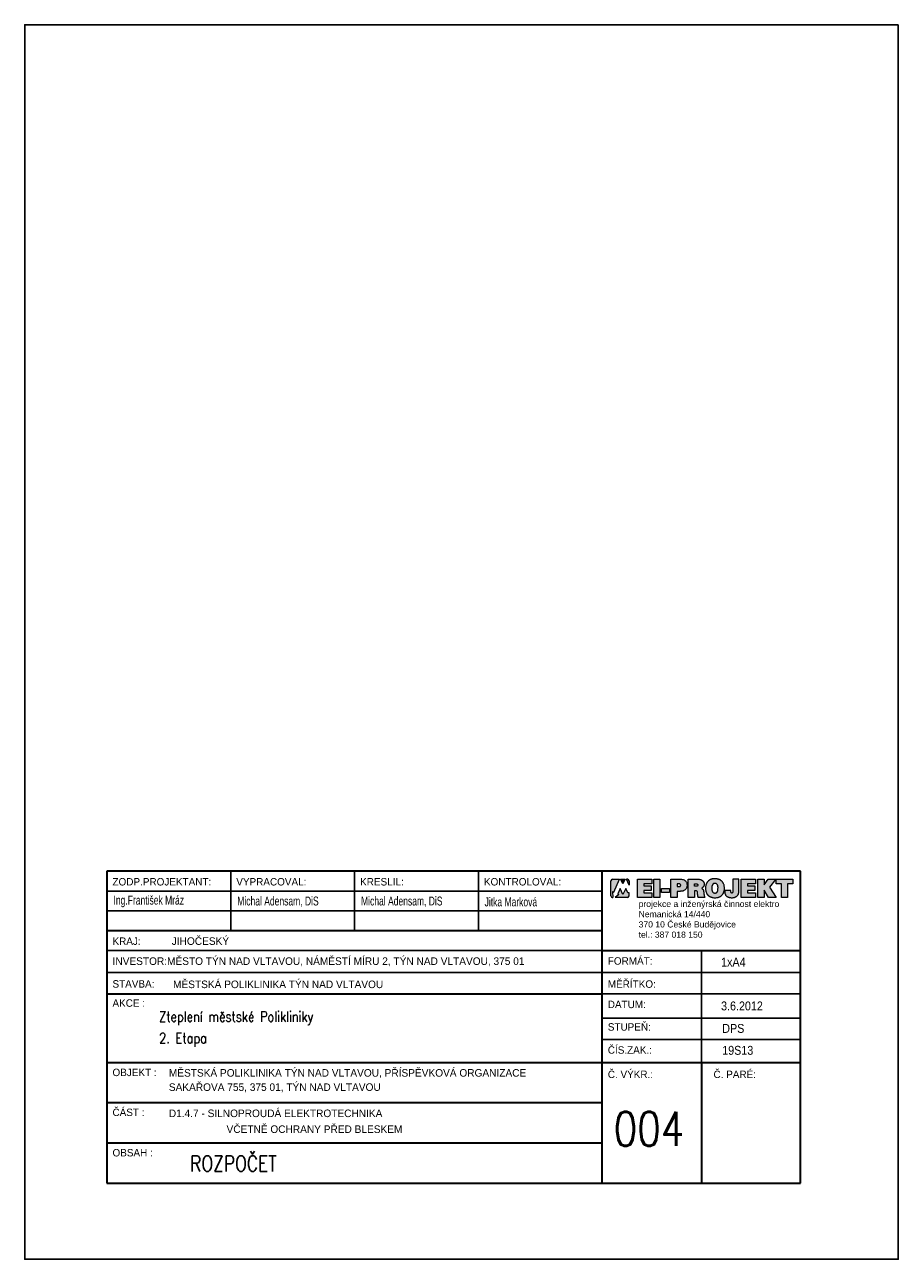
# Model space of a CAD drawing. Header units: millimetres. Extents: x 434746 to 672760, y -61647 to 206428.
# Tile 10 of 24: x 651760 to 672760, y 12652 to 42352. Entities that reach past the tile are written whole.
import ezdxf

# ---------------------------------------------------------------- set-up
doc = ezdxf.new("R2010")
doc.units = ezdxf.units.MM
doc.layers.add('.VýkrRozpiska', color=7, linetype='Continuous', lineweight=15)
doc.layers.add('1NP-Rozpiska', color=7, linetype='Continuous', lineweight=30)
doc.layers.add('1PP-Rozpiska', color=7, linetype='Continuous')
doc.layers.add('E_vedeni', color=240, linetype='Continuous')
doc.styles.add('ROMAN', font='roman.shx', dxfattribs={"width": 0.8})
doc.styles.add('ROMANS', font='romans.shx', dxfattribs={"width": 0.8, "height": 125})

# ---------------------------------------------------------------- blocks, each defined once
blk = doc.blocks.new('LOGO')
at = {"true_color": 0xc3261f}
h = blk.add_hatch(color=22, dxfattribs=at)
h.paths.add_polyline_path([(784398.7, 7230.66), (784398.15, 7230.66), (784399.56, 7227.46), (784399.56, 7229.74, 0.324073)])
h.paths.add_polyline_path([(784397.8, 7225.74), (784396.33, 7222.68), (784394.83, 7225.74), (784393.64, 7222.95), (784394.22, 7222.64), (784392.34, 7221.06), (784398.7, 7221.06, 0.29137), (784399.6, 7221.96), (784399.6, 7223.58), (784398.8, 7223.58)])
h.paths.add_polyline_path([(784394.44, 7230.66), (784390.93, 7230.66, 0.29137), (784390.03, 7229.76), (784390.03, 7221.96, 0.334501), (784391.06, 7221.06), (784390.94, 7224.14), (784391.5, 7223.91)])
blk.add_hatch(color=22, dxfattribs=at).paths.add_polyline_path([(784396.33, 7228.22), (784395.04, 7230.66), (784397.53, 7230.66)])
h = blk.add_hatch(color=0)
h.paths.add_polyline_path([(784476.21, 7230.69), (784484.79, 7230.69), (784484.79, 7228.28), (784482.06, 7228.28), (784482.06, 7221.09), (784478.86, 7221.09), (784478.86, 7228.28), (784476.21, 7228.28)])
h.paths.add_polyline_path([(784466.61, 7230.69), (784469.81, 7230.69), (784469.81, 7227.63), (784472.03, 7230.69), (784475.9, 7230.69), (784472.6, 7226.48), (784476.17, 7221.09), (784472.13, 7221.09), (784469.81, 7224.89), (784469.81, 7221.09), (784466.61, 7221.09)])
h.paths.add_polyline_path([(784457.95, 7221.09), (784457.95, 7230.69), (784465.44, 7230.69), (784465.44, 7228.28), (784461.16, 7228.28), (784461.16, 7227.15), (784465.01, 7227.15), (784465.01, 7224.68), (784461.17, 7224.68), (784461.17, 7223.6), (784465.44, 7223.6), (784465.44, 7221.09)])
h.paths.add_polyline_path([(784416.32, 7225.87), (784420.52, 7225.87), (784420.52, 7223.67), (784416.32, 7223.67)])
h.paths.add_polyline_path([(784412.42, 7230.69), (784415.59, 7230.69), (784415.59, 7221.09), (784412.42, 7221.09)])
h.paths.add_polyline_path([(784403.95, 7221.09), (784403.95, 7230.69), (784411.45, 7230.69), (784411.45, 7228.28), (784407.17, 7228.28), (784407.17, 7227.15), (784411.01, 7227.15), (784411.01, 7224.68), (784407.17, 7224.68), (784407.17, 7223.6), (784411.45, 7223.6), (784411.45, 7221.09)])
h = blk.add_hatch(color=0)
h.paths.add_polyline_path([(784421.32, 7230.69), (784421.32, 7221.09), (784424.54, 7221.09), (784424.54, 7224.28), (784425.83, 7224.28), (784426.11, 7224.3), (784426.69, 7224.33), (784427.02, 7224.35), (784427.36, 7224.46), (784427.67, 7224.54), (784428.11, 7224.75), (784428.67, 7225.01), (784429.1, 7225.43), (784429.26, 7225.7), (784429.51, 7226.14), (784429.64, 7226.71), (784429.7, 7227.1), (784429.7, 7227.39), (784429.7, 7227.81), (784429.66, 7228.11), (784429.6, 7228.42), (784429.53, 7228.78), (784429.29, 7229.29), (784429.12, 7229.5), (784428.91, 7229.73), (784428.63, 7229.97), (784428.43, 7230.12), (784428.15, 7230.29), (784427.77, 7230.44), (784427.3, 7230.55), (784426.87, 7230.63), (784426.51, 7230.67), (784425.98, 7230.69)])
h.paths.add_polyline_path([(784425.83, 7228.25), (784426.06, 7228.08), (784426.17, 7228.01), (784426.41, 7227.83), (784426.41, 7227.5), (784426.41, 7227.17), (784426.09, 7226.86), (784425.8, 7226.79), (784425.66, 7226.75), (784424.55, 7226.75), (784424.55, 7228.23), (784424.55, 7228.25)], flags=16)
h = blk.add_hatch(color=0)
h.paths.add_polyline_path([(784437.77, 7226.26), (784437.88, 7226.35), (784437.98, 7226.44), (784438.08, 7226.54), (784438.18, 7226.64), (784438.29, 7226.75), (784438.33, 7226.82), (784438.39, 7226.91), (784438.42, 7226.98), (784438.47, 7227.11), (784438.51, 7227.2), (784438.55, 7227.32), (784438.57, 7227.42), (784438.6, 7227.53), (784438.59, 7227.66), (784438.6, 7227.74), (784438.61, 7227.89), (784438.62, 7228.06), (784438.61, 7228.2), (784438.6, 7228.32), (784438.59, 7228.43), (784438.58, 7228.54), (784438.58, 7228.62), (784438.56, 7228.69), (784438.53, 7228.81), (784438.5, 7228.89), (784438.48, 7228.96), (784438.43, 7229.07), (784438.4, 7229.13), (784438.34, 7229.21), (784438.29, 7229.29), (784438.23, 7229.39), (784438.18, 7229.47), (784438.12, 7229.55), (784438.07, 7229.62), (784438.01, 7229.69), (784437.94, 7229.76), (784437.87, 7229.84), (784437.77, 7229.92), (784437.66, 7230.01), (784437.56, 7230.06), (784437.45, 7230.14), (784437.32, 7230.2), (784437.14, 7230.29), (784436.99, 7230.37), (784436.83, 7230.42), (784436.57, 7230.5), (784436.32, 7230.56), (784436.04, 7230.62), (784435.6, 7230.67), (784435.09, 7230.69), (784430.35, 7230.69), (784430.35, 7221.11), (784433.59, 7221.11), (784433.59, 7221.12), (784433.59, 7224.53), (784434.43, 7224.53), (784434.49, 7224.53), (784434.62, 7224.52), (784434.67, 7224.5), (784434.75, 7224.47), (784434.8, 7224.44), (784434.86, 7224.41), (784434.89, 7224.38), (784434.91, 7224.36), (784434.94, 7224.32), (784434.97, 7224.28), (784434.99, 7224.23), (784435.04, 7224.16), (784435.09, 7224.05), (784435.1, 7223.97), (784435.12, 7223.88), (784435.13, 7223.74), (784435.14, 7223.56), (784435.17, 7223.38), (784435.2, 7223.16), (784435.21, 7222.96), (784435.22, 7222.8), (784435.24, 7222.65), (784435.25, 7222.55), (784435.28, 7222.38), (784435.3, 7222.21), (784435.33, 7222.07), (784435.36, 7221.91), (784435.38, 7221.8), (784435.41, 7221.61), (784435.44, 7221.42), (784435.49, 7221.09), (784438.93, 7221.09), (784438.86, 7221.39), (784438.82, 7221.55), (784438.76, 7221.71), (784438.7, 7221.89), (784438.67, 7222.03), (784438.63, 7222.25), (784438.6, 7222.46), (784438.59, 7222.53), (784438.55, 7222.63), (784438.53, 7222.75), (784438.51, 7222.84), (784438.49, 7223.02), (784438.47, 7223.18), (784438.44, 7223.36), (784438.43, 7223.52), (784438.43, 7223.67), (784438.42, 7223.79), (784438.39, 7223.9), (784438.39, 7223.97), (784438.37, 7224.03), (784438.36, 7224.09), (784438.36, 7224.14), (784438.35, 7224.22), (784438.34, 7224.28), (784438.32, 7224.36), (784438.28, 7224.5), (784438.26, 7224.64), (784438.24, 7224.76), (784438.2, 7224.84), (784438.14, 7224.99), (784438.1, 7225.06), (784438.07, 7225.14), (784438.03, 7225.23), (784437.97, 7225.3), (784437.91, 7225.38), (784437.85, 7225.46), (784437.79, 7225.52), (784437.73, 7225.58), (784437.65, 7225.64), (784437.63, 7225.67), (784437.56, 7225.72), (784437.48, 7225.78), (784437.42, 7225.85), (784437.41, 7225.88), (784437.42, 7225.93), (784437.47, 7225.99), (784437.64, 7226.13)])
h.paths.add_polyline_path([(784435.35, 7227.42), (784435.32, 7227.36), (784435.28, 7227.29), (784435.21, 7227.21), (784435.17, 7227.16), (784435.08, 7227.08), (784434.96, 7227.04), (784434.86, 7227), (784434.77, 7226.98), (784434.65, 7226.98), (784433.61, 7226.98), (784433.61, 7228.22), (784434.48, 7228.22), (784434.72, 7228.2), (784434.87, 7228.17), (784435.01, 7228.13), (784435.1, 7228.09), (784435.16, 7228.03), (784435.24, 7227.96), (784435.3, 7227.87), (784435.35, 7227.75), (784435.35, 7227.67), (784435.35, 7227.6), (784435.35, 7227.51)], flags=16)
h = blk.add_hatch(color=0)
h.paths.add_polyline_path([(784442.02, 7230.5), (784442.64, 7230.78), (784443.51, 7230.86), (784444.16, 7230.95), (784444.83, 7230.86), (784445.6, 7230.76), (784446.13, 7230.58), (784446.28, 7230.54), (784446.81, 7230.36), (784447.25, 7230.05), (784447.7, 7229.76), (784448.29, 7229.08), (784448.76, 7228.25), (784448.82, 7228.06), (784449.04, 7227.57), (784449.07, 7227.05), (784449.16, 7226.51), (784449.16, 7224.94), (784449.08, 7224.64), (784449.08, 7224.63), (784449.04, 7224.48), (784448.98, 7224.27), (784448.94, 7224.14), (784448.9, 7223.97), (784448.83, 7223.76), (784448.61, 7223.15), (784448.19, 7222.61), (784447.73, 7222.07), (784446.78, 7221.46), (784445.87, 7221.13), (784444.8, 7220.97), (784443.59, 7220.98), (784442.84, 7221.13), (784442.57, 7221.18), (784442.35, 7221.27), (784442.11, 7221.36), (784441.51, 7221.58), (784440.84, 7222.09), (784440.63, 7222.3), (784440.37, 7222.57), (784439.88, 7223.24), (784439.67, 7223.83), (784439.49, 7224.2), (784439.41, 7224.76), (784439.36, 7225.12), (784439.36, 7225.76), (784439.35, 7226.36), (784439.41, 7227.13), (784439.41, 7227.15), (784439.49, 7227.56), (784439.91, 7228.63), (784440.49, 7229.49), (784441.3, 7230.16), (784441.83, 7230.42)])
h.paths.add_polyline_path([(784445.82, 7224.97), (784445.73, 7224.68), (784445.64, 7224.25), (784444.99, 7223.42), (784444.35, 7223.42), (784443.67, 7223.42), (784443.44, 7223.61), (784443.4, 7223.63), (784443.28, 7223.74), (784443.03, 7223.95), (784442.62, 7224.93), (784442.62, 7226.1), (784442.62, 7226.3), (784442.62, 7226.93), (784443.02, 7227.88), (784443.2, 7228.04), (784443.5, 7228.41), (784444.11, 7228.45), (784444.7, 7228.48), (784445.17, 7228.13), (784445.46, 7227.91), (784445.85, 7226.83)], flags=16)
blk.add_hatch(color=0).paths.add_polyline_path([(784453.53, 7224.23), (784453.53, 7224.06), (784453.5, 7223.91), (784453.47, 7223.82), (784453.45, 7223.74), (784453.42, 7223.66), (784453.38, 7223.6), (784453.35, 7223.56), (784453.31, 7223.5), (784453.25, 7223.46), (784453.19, 7223.41), (784453.12, 7223.41), (784453.01, 7223.4), (784452.92, 7223.4), (784452.87, 7223.41), (784452.82, 7223.45), (784452.77, 7223.5), (784452.7, 7223.55), (784452.66, 7223.61), (784452.63, 7223.67), (784452.61, 7223.73), (784452.59, 7223.82), (784452.58, 7223.91), (784452.58, 7224.68), (784449.41, 7224.68), (784449.39, 7224.37), (784449.4, 7224.14), (784449.4, 7223.91), (784449.41, 7223.72), (784449.44, 7223.45), (784449.47, 7223.22), (784449.52, 7223), (784449.59, 7222.85), (784449.65, 7222.71), (784449.7, 7222.58), (784449.76, 7222.47), (784449.82, 7222.33), (784449.91, 7222.21), (784450, 7222.08), (784450.11, 7221.96), (784450.22, 7221.84), (784450.33, 7221.75), (784450.45, 7221.66), (784450.58, 7221.58), (784450.77, 7221.47), (784450.92, 7221.38), (784451.16, 7221.29), (784451.4, 7221.2), (784451.62, 7221.12), (784451.82, 7221.08), (784452.05, 7221.05), (784452.3, 7221.02), (784452.39, 7221.01), (784452.62, 7220.98), (784453.34, 7220.97), (784453.65, 7221.01), (784453.9, 7221.05), (784454.13, 7221.09), (784454.4, 7221.14), (784454.62, 7221.23), (784454.78, 7221.3), (784454.97, 7221.38), (784455.13, 7221.46), (784455.26, 7221.54), (784455.41, 7221.62), (784455.51, 7221.67), (784455.66, 7221.8), (784455.75, 7221.88), (784455.83, 7221.96), (784455.92, 7222.06), (784455.98, 7222.12), (784456.05, 7222.19), (784456.12, 7222.28), (784456.21, 7222.4), (784456.26, 7222.47), (784456.35, 7222.59), (784456.39, 7222.71), (784456.45, 7222.84), (784456.49, 7222.94), (784456.52, 7223.03), (784456.55, 7223.1), (784456.57, 7223.22), (784456.59, 7223.28), (784456.63, 7223.44), (784456.66, 7223.6), (784456.67, 7223.72), (784456.68, 7223.86), (784456.68, 7230.72), (784453.53, 7230.72)])
at = {"color": 22, "true_color": 0xc3261f}
for p, q in [((784390.03, 7221.96), (784390.03, 7229.76)), ((784390.93, 7230.66), (784394.44, 7230.66)), ((784391.5, 7223.91), (784394.44, 7230.66)), ((784396.33, 7228.22), (784395.04, 7230.66)), ((784395.04, 7230.66), (784397.53, 7230.66)), ((784397.53, 7230.66), (784396.33, 7228.22)), ((784399.56, 7227.46), (784398.15, 7230.66)), ((784398.7, 7230.66), (784398.15, 7230.66)), ((784399.56, 7229.74), (784399.56, 7227.46)), ((784390.94, 7224.14), (784391.06, 7221.06)), ((784390.94, 7224.14), (784391.5, 7223.91)), ((784394.22, 7222.64), (784392.34, 7221.06)), ((784394.83, 7225.74), (784393.64, 7222.95)), ((784393.64, 7222.95), (784394.22, 7222.64)), ((784396.33, 7222.68), (784394.83, 7225.74)), ((784397.8, 7225.74), (784396.33, 7222.68)), ((784398.8, 7223.58), (784397.8, 7225.74)), ((784399.6, 7223.58), (784398.8, 7223.58)), ((784399.6, 7221.96), (784399.6, 7223.58)), ((784398.7, 7221.06), (784392.34, 7221.06))]:
    blk.add_line(p, q, dxfattribs=at)
at = {"color": 0}
for points in [[(784403.95, 7221.09), (784403.95, 7230.69), (784411.45, 7230.69), (784411.45, 7228.28), (784407.17, 7228.28), (784407.17, 7227.15), (784411.01, 7227.15), (784411.01, 7224.68), (784407.17, 7224.68), (784407.17, 7223.6), (784411.45, 7223.6), (784411.45, 7221.09), (784403.95, 7221.09)], [(784412.42, 7230.69), (784415.59, 7230.69), (784415.59, 7221.09), (784412.42, 7221.09), (784412.42, 7230.69)], [(784421.32, 7230.69), (784425.98, 7230.69), (784426.51, 7230.67), (784426.87, 7230.63), (784427.3, 7230.55), (784427.77, 7230.44), (784428.15, 7230.29), (784428.43, 7230.12), (784428.63, 7229.97), (784428.91, 7229.73), (784429.12, 7229.5), (784429.29, 7229.29), (784429.41, 7229.03), (784429.53, 7228.78), (784429.6, 7228.42), (784429.66, 7228.11), (784429.7, 7227.81), (784429.7, 7227.39), (784429.7, 7227.1), (784429.64, 7226.71), (784429.57, 7226.41), (784429.51, 7226.14), (784429.37, 7225.89), (784429.26, 7225.7), (784429.1, 7225.43), (784428.85, 7225.18), (784428.67, 7225.01), (784428.43, 7224.9), (784428.11, 7224.75), (784427.84, 7224.62), (784427.67, 7224.54), (784427.45, 7224.48), (784427.25, 7224.43), (784427.02, 7224.35), (784426.69, 7224.33), (784426.33, 7224.31), (784426.11, 7224.3), (784425.83, 7224.28), (784424.54, 7224.28), (784424.54, 7221.09), (784421.32, 7221.09), (784421.32, 7230.69)], [(784424.55, 7228.23), (784424.55, 7226.75), (784425.66, 7226.75), (784425.8, 7226.79), (784425.97, 7226.83), (784426.08, 7226.89), (784426.2, 7226.97), (784426.29, 7227.05), (784426.33, 7227.15), (784426.36, 7227.2), (784426.38, 7227.28), (784426.39, 7227.34), (784426.41, 7227.42), (784426.41, 7227.5), (784426.41, 7227.56), (784426.39, 7227.66), (784426.37, 7227.76), (784426.32, 7227.84), (784426.27, 7227.93), (784426.17, 7228.01), (784426.06, 7228.08), (784425.98, 7228.14), (784425.88, 7228.19), (784425.77, 7228.21), (784425.67, 7228.24), (784425.56, 7228.25), (784424.55, 7228.25), (784424.55, 7228.23)], [(784430.35, 7230.69), (784435.09, 7230.69), (784435.6, 7230.67), (784436.04, 7230.62), (784436.32, 7230.56), (784436.57, 7230.5), (784436.83, 7230.42), (784436.99, 7230.37), (784437.14, 7230.29), (784437.32, 7230.2), (784437.45, 7230.14), (784437.56, 7230.06), (784437.66, 7230.01), (784437.77, 7229.92), (784437.87, 7229.84), (784437.94, 7229.76), (784438.01, 7229.69), (784438.07, 7229.62), (784438.12, 7229.55), (784438.18, 7229.47), (784438.23, 7229.39), (784438.29, 7229.29), (784438.34, 7229.21), (784438.4, 7229.13), (784438.43, 7229.07), (784438.48, 7228.96), (784438.5, 7228.89), (784438.53, 7228.81), (784438.56, 7228.69), (784438.58, 7228.62), (784438.58, 7228.54), (784438.59, 7228.43), (784438.6, 7228.32), (784438.61, 7228.2), (784438.62, 7228.06), (784438.61, 7227.89), (784438.6, 7227.74), (784438.59, 7227.66), (784438.6, 7227.53), (784438.57, 7227.42), (784438.55, 7227.32), (784438.51, 7227.2), (784438.47, 7227.11), (784438.42, 7226.98), (784438.39, 7226.91), (784438.33, 7226.82), (784438.29, 7226.75), (784438.18, 7226.64), (784438.08, 7226.54), (784437.98, 7226.44), (784437.88, 7226.35), (784437.77, 7226.26), (784437.64, 7226.13), (784437.47, 7225.99), (784437.42, 7225.93), (784437.41, 7225.88), (784437.42, 7225.85), (784437.48, 7225.78), (784437.56, 7225.72), (784437.63, 7225.67), (784437.65, 7225.64), (784437.73, 7225.58), (784437.79, 7225.52), (784437.85, 7225.46), (784437.91, 7225.38), (784437.97, 7225.3), (784438.03, 7225.23), (784438.07, 7225.14), (784438.1, 7225.06), (784438.14, 7224.99), (784438.2, 7224.84), (784438.24, 7224.76), (784438.26, 7224.64), (784438.28, 7224.5), (784438.32, 7224.36), (784438.34, 7224.28), (784438.35, 7224.22), (784438.36, 7224.14), (784438.36, 7224.09), (784438.37, 7224.03), (784438.39, 7223.97), (784438.39, 7223.9), (784438.42, 7223.79), (784438.43, 7223.67), (784438.43, 7223.52), (784438.44, 7223.36), (784438.47, 7223.18), (784438.49, 7223.02), (784438.51, 7222.84), (784438.53, 7222.75), (784438.55, 7222.63), (784438.59, 7222.53), (784438.6, 7222.46), (784438.63, 7222.25), (784438.67, 7222.03), (784438.7, 7221.89), (784438.76, 7221.71), (784438.82, 7221.55), (784438.86, 7221.39), (784438.93, 7221.09), (784435.49, 7221.09), (784435.44, 7221.42), (784435.41, 7221.61), (784435.38, 7221.8), (784435.36, 7221.91), (784435.33, 7222.07), (784435.3, 7222.21), (784435.28, 7222.38), (784435.25, 7222.55), (784435.24, 7222.65), (784435.22, 7222.8), (784435.21, 7222.96), (784435.2, 7223.16), (784435.17, 7223.38), (784435.14, 7223.56), (784435.13, 7223.74), (784435.12, 7223.88), (784435.1, 7223.97), (784435.09, 7224.05), (784435.04, 7224.16), (784434.99, 7224.23), (784434.97, 7224.28), (784434.94, 7224.32), (784434.91, 7224.36), (784434.89, 7224.38), (784434.86, 7224.41), (784434.8, 7224.44), (784434.75, 7224.47), (784434.67, 7224.5), (784434.62, 7224.52), (784434.49, 7224.53), (784434.43, 7224.53), (784433.59, 7224.53), (784433.59, 7221.12), (784433.59, 7221.11), (784430.35, 7221.11), (784430.35, 7230.69)], [(784433.61, 7228.22), (784434.48, 7228.22), (784434.72, 7228.2), (784434.87, 7228.17), (784435.01, 7228.13), (784435.1, 7228.09), (784435.16, 7228.03), (784435.24, 7227.96), (784435.3, 7227.87), (784435.35, 7227.75), (784435.35, 7227.67), (784435.35, 7227.6), (784435.35, 7227.51), (784435.35, 7227.42), (784435.32, 7227.36), (784435.28, 7227.29), (784435.21, 7227.21), (784435.17, 7227.16), (784435.08, 7227.08), (784434.96, 7227.04), (784434.86, 7227), (784434.77, 7226.98), (784434.65, 7226.98), (784433.61, 7226.98), (784433.61, 7228.22)], [(784443.83, 7230.9), (784443.51, 7230.86), (784443.14, 7230.83), (784442.86, 7230.75), (784442.55, 7230.69), (784442.29, 7230.62), (784442.02, 7230.5), (784441.83, 7230.42), (784441.62, 7230.31), (784441.42, 7230.21), (784441.23, 7230.08), (784441.09, 7229.97), (784440.92, 7229.85), (784440.82, 7229.77), (784440.76, 7229.7), (784440.64, 7229.6), (784440.57, 7229.51), (784440.39, 7229.33), (784440.3, 7229.18), (784440.2, 7229.06), (784440.12, 7228.94), (784440.04, 7228.79), (784439.98, 7228.67), (784439.92, 7228.57), (784439.83, 7228.41), (784439.76, 7228.24), (784439.68, 7228.05), (784439.62, 7227.88), (784439.56, 7227.75), (784439.51, 7227.53), (784439.45, 7227.34), (784439.41, 7227.12), (784439.39, 7226.86), (784439.39, 7226.64), (784439.37, 7226.41), (784439.36, 7226.19), (784439.35, 7225.99), (784439.36, 7225.76), (784439.36, 7225.56), (784439.36, 7225.32), (784439.37, 7225.01), (784439.41, 7224.76), (784439.45, 7224.5), (784439.5, 7224.34), (784439.55, 7224.15), (784439.59, 7223.99), (784439.67, 7223.83), (784439.76, 7223.57), (784439.82, 7223.43), (784439.88, 7223.3), (784439.96, 7223.16), (784440.03, 7223.03), (784440.14, 7222.88), (784440.26, 7222.73), (784440.39, 7222.55), (784440.51, 7222.43), (784440.63, 7222.31), (784440.78, 7222.15), (784440.92, 7222.03), (784441.06, 7221.92), (784441.24, 7221.78), (784441.39, 7221.7), (784441.62, 7221.58), (784441.76, 7221.5), (784441.93, 7221.43), (784442.11, 7221.36), (784442.35, 7221.27), (784442.57, 7221.18), (784442.84, 7221.13), (784443.21, 7221.06), (784443.69, 7221), (784443.86, 7220.98), (784444.67, 7220.97), (784445.23, 7221.03), (784445.56, 7221.08), (784445.84, 7221.14), (784446.18, 7221.24), (784446.44, 7221.34), (784446.66, 7221.43), (784446.91, 7221.55), (784447.09, 7221.66), (784447.4, 7221.86), (784447.53, 7221.98), (784447.72, 7222.11), (784447.89, 7222.28), (784448.04, 7222.44), (784448.19, 7222.61), (784448.29, 7222.75), (784448.41, 7222.92), (784448.47, 7223.03), (784448.55, 7223.15), (784448.63, 7223.31), (784448.7, 7223.47), (784448.78, 7223.62), (784448.83, 7223.76), (784448.9, 7223.97), (784448.94, 7224.14), (784448.98, 7224.27), (784449.04, 7224.48), (784449.08, 7224.63), (784449.09, 7224.76), (784449.14, 7224.99), (784449.15, 7225.15), (784449.16, 7225.38), (784449.16, 7226.51), (784449.11, 7226.8), (784449.07, 7227.02), (784449.06, 7227.21), (784449, 7227.4), (784448.96, 7227.63), (784448.9, 7227.8), (784448.87, 7227.95), (784448.77, 7228.18), (784448.67, 7228.41), (784448.59, 7228.55), (784448.48, 7228.74), (784448.39, 7228.91), (784448.26, 7229.1), (784448.14, 7229.25), (784448.04, 7229.37), (784447.95, 7229.47), (784447.83, 7229.6), (784447.72, 7229.69), (784447.63, 7229.77), (784447.52, 7229.86), (784447.38, 7229.97), (784447.25, 7230.05), (784447.17, 7230.11), (784447.03, 7230.18), (784446.91, 7230.27), (784446.79, 7230.34), (784446.66, 7230.39), (784446.54, 7230.45), (784446.43, 7230.49), (784446.28, 7230.54), (784446.13, 7230.58), (784445.97, 7230.64), (784445.79, 7230.7), (784445.64, 7230.73), (784445.48, 7230.76), (784445.32, 7230.8), (784445.1, 7230.83), (784444.83, 7230.86), (784444.57, 7230.9), (784444.31, 7230.9), (784444.13, 7230.91), (784443.83, 7230.9)], [(784444.11, 7228.45), (784443.98, 7228.44), (784443.84, 7228.41), (784443.69, 7228.38), (784443.57, 7228.33), (784443.45, 7228.26), (784443.35, 7228.18), (784443.25, 7228.1), (784443.18, 7228.01), (784443.1, 7227.93), (784443.05, 7227.85), (784442.98, 7227.75), (784442.95, 7227.67), (784442.89, 7227.57), (784442.85, 7227.48), (784442.8, 7227.36), (784442.77, 7227.26), (784442.74, 7227.11), (784442.69, 7226.92), (784442.67, 7226.74), (784442.65, 7226.58), (784442.62, 7226.46), (784442.62, 7226.3), (784442.62, 7226.1), (784442.62, 7225.31), (784442.66, 7225.07), (784442.69, 7224.86), (784442.74, 7224.7), (784442.78, 7224.55), (784442.84, 7224.41), (784442.9, 7224.27), (784442.95, 7224.14), (784443.02, 7224.04), (784443.09, 7223.92), (784443.19, 7223.82), (784443.28, 7223.74), (784443.4, 7223.63), (784443.53, 7223.56), (784443.66, 7223.51), (784443.8, 7223.44), (784443.98, 7223.42), (784444.35, 7223.42), (784444.51, 7223.42), (784444.65, 7223.45), (784444.81, 7223.49), (784444.94, 7223.55), (784445.05, 7223.61), (784445.17, 7223.7), (784445.28, 7223.79), (784445.35, 7223.88), (784445.44, 7223.99), (784445.47, 7224.04), (784445.51, 7224.11), (784445.56, 7224.19), (784445.6, 7224.28), (784445.64, 7224.38), (784445.69, 7224.54), (784445.73, 7224.68), (784445.77, 7224.84), (784445.79, 7224.96), (784445.81, 7225.09), (784445.82, 7225.22), (784445.83, 7225.3), (784445.85, 7226.46), (784445.83, 7226.74), (784445.79, 7226.94), (784445.74, 7227.1), (784445.69, 7227.28), (784445.63, 7227.44), (784445.59, 7227.56), (784445.51, 7227.69), (784445.39, 7227.9), (784445.31, 7228), (784445.24, 7228.07), (784445.17, 7228.13), (784445.08, 7228.2), (784444.94, 7228.27), (784444.85, 7228.31), (784444.77, 7228.36), (784444.67, 7228.41), (784444.56, 7228.44), (784444.43, 7228.45), (784444.3, 7228.46), (784444.11, 7228.45)], [(784452.57, 7224.68), (784449.41, 7224.68), (784449.39, 7224.37), (784449.4, 7224.14), (784449.4, 7223.91), (784449.41, 7223.72), (784449.44, 7223.45), (784449.47, 7223.22), (784449.52, 7223), (784449.59, 7222.85), (784449.65, 7222.71), (784449.7, 7222.58), (784449.76, 7222.47), (784449.82, 7222.33), (784449.91, 7222.21), (784450, 7222.08), (784450.11, 7221.96), (784450.22, 7221.84), (784450.33, 7221.75), (784450.45, 7221.66), (784450.58, 7221.58), (784450.77, 7221.47), (784450.92, 7221.38), (784451.16, 7221.29), (784451.4, 7221.2), (784451.62, 7221.12), (784451.82, 7221.08), (784452.05, 7221.05), (784452.3, 7221.02), (784452.39, 7221.01), (784452.62, 7220.98), (784453.34, 7220.97), (784453.65, 7221.01), (784453.9, 7221.05), (784454.13, 7221.09), (784454.4, 7221.14), (784454.62, 7221.23), (784454.78, 7221.3), (784454.97, 7221.38), (784455.13, 7221.46), (784455.26, 7221.54), (784455.41, 7221.62), (784455.51, 7221.67), (784455.66, 7221.8), (784455.75, 7221.88), (784455.83, 7221.96), (784455.92, 7222.06), (784455.98, 7222.12), (784456.05, 7222.19), (784456.12, 7222.28), (784456.21, 7222.4), (784456.26, 7222.47), (784456.35, 7222.59), (784456.39, 7222.71), (784456.45, 7222.84), (784456.49, 7222.94), (784456.52, 7223.03), (784456.55, 7223.1), (784456.57, 7223.22), (784456.59, 7223.28), (784456.63, 7223.44), (784456.66, 7223.6), (784456.67, 7223.72), (784456.68, 7223.86), (784456.68, 7230.72), (784453.53, 7230.72), (784453.53, 7224.23), (784453.53, 7224.06), (784453.5, 7223.91), (784453.47, 7223.82), (784453.45, 7223.74), (784453.42, 7223.66), (784453.38, 7223.6), (784453.35, 7223.56), (784453.31, 7223.5), (784453.25, 7223.46), (784453.19, 7223.41), (784453.12, 7223.41), (784453.01, 7223.4), (784452.92, 7223.4), (784452.87, 7223.41), (784452.82, 7223.45), (784452.77, 7223.5), (784452.7, 7223.55), (784452.66, 7223.61), (784452.63, 7223.67), (784452.61, 7223.73), (784452.59, 7223.82), (784452.58, 7223.91), (784452.58, 7224.68), (784452.57, 7224.68)], [(784457.95, 7221.09), (784457.95, 7230.69), (784465.44, 7230.69), (784465.44, 7228.28), (784461.16, 7228.28), (784461.16, 7227.15), (784465.01, 7227.15), (784465.01, 7224.68), (784461.17, 7224.68), (784461.17, 7223.6), (784465.44, 7223.6), (784465.44, 7221.09), (784457.95, 7221.09)], [(784466.61, 7230.69), (784469.81, 7230.69), (784469.81, 7227.63), (784472.03, 7230.69), (784475.9, 7230.69), (784472.6, 7226.48), (784476.17, 7221.09), (784472.13, 7221.09), (784469.81, 7224.89), (784469.81, 7221.09), (784466.61, 7221.09), (784466.61, 7230.69)], [(784476.21, 7230.69), (784484.79, 7230.69), (784484.79, 7228.28), (784482.06, 7228.28), (784482.06, 7221.09), (784478.86, 7221.09), (784478.86, 7228.28), (784476.21, 7228.28), (784476.21, 7230.69)]]:
    blk.add_lwpolyline(points, dxfattribs=at)
blk.add_lwpolyline([(784416.32, 7225.87), (784420.52, 7225.87), (784420.52, 7223.67), (784416.32, 7223.67)], close=True, dxfattribs=at)
at = {"color": 22, "true_color": 0xc3261f}
for centre, radius, start, end in [((784391.19, 7229.5), 1.19, 102.52259, 167.50077), ((784398.5, 7229.6), 1.07, 7.49835, 79.32287), ((784391.14, 7222.19), 1.14, 191.75791, 265.73853), ((784398.44, 7222.21), 1.19, 282.52259, 347.50077)]:
    blk.add_arc(centre, radius, start, end, dxfattribs=at)
at = {"color": 0, "insert": (784404.49, 7219.34), "char_height": 4, "width": 105.7388, "attachment_point": 1}
blk.add_mtext('{\\fArial|b0|i0|c238|p34;\\H0.8x;projekce a inženýrská činnost elektro\\PNemanická 14/440\\P370 10 České Budějovice\\Ptel.: 387 018 150}', dxfattribs=at)
blk = doc.blocks.new('A$C7BFD1CB8')
at = {"color": 0, "lineweight": 40}
blk.add_blockref('LOGO', (-784390.03, -7197.24), dxfattribs=at)
blk = doc.blocks.new('A$C2B8C33D0')
at = {"layer": '.VýkrRozpiska', "xscale": 38.71999979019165, "yscale": 38.72001171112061, "zscale": 38.72000000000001}
blk.add_blockref('A$C7BFD1CB8', (0, 3), dxfattribs=at)
blk = doc.blocks.new('A$C1DF174FE')
at = {"layer": 'E_vedeni', "ltscale": 10, "xscale": 0.009999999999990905, "yscale": 0.01000000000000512, "zscale": 0.01}
blk.add_blockref('A$C2B8C33D0', (0, -0.03), dxfattribs=at)
blk = doc.blocks.new('A$C4B206E37')
at = {"layer": 'E_vedeni', "ltscale": 10}
blk.add_blockref('A$C1DF174FE', (0, 0), dxfattribs=at)

msp = doc.modelspace()

# ---------------------------------------------------------------- linework, layer by layer
msp.add_lwpolyline([(672760, 42352), (651760, 42352), (651760, 12652), (672760, 12652)], close=True)
at = {"layer": '1NP-Rozpiska', "linetype": 'Continuous', "lineweight": 30, "ltscale": 10}
for p, q in [((653738, 21986), (653738, 14483)), ((670408, 21986), (653738, 21986)), ((665645, 14483), (665645, 21986)), ((670408, 14483), (670408, 21986)), ((653738, 20558), (665645, 20558)), ((653738, 19037), (665645, 19037)), ((665645, 17385), (670408, 17385)), ((668026, 17385), (668026, 14483)), ((653738, 14483), (670408, 14483))]:
    msp.add_line(p, q, dxfattribs=at)
at = {"layer": '1NP-Rozpiska', "color": 7, "linetype": 'Continuous', "lineweight": -3, "ltscale": 10}
for p, q in [((656715, 21986), (656715, 20558)), ((659691, 21986), (659691, 20548)), ((662668, 21986), (662668, 20558)), ((653738, 21510), (665645, 21510)), ((653738, 21034), (665645, 21034)), ((653738, 20081), (665645, 20081)), ((668026, 20081), (668026, 17385)), ((653738, 19552), (665645, 19552)), ((665645, 19552), (670408, 19552)), ((665645, 19037), (670408, 19037)), ((665645, 18455), (670408, 18455)), ((665645, 17939), (670408, 17939))]:
    msp.add_line(p, q, dxfattribs=at)
at = {"layer": '1PP-Rozpiska', "linetype": 'Continuous', "lineweight": 30, "ltscale": 10}
for p, q in [((665645, 20081), (670408, 20081)), ((653738, 17385), (665645, 17385)), ((653738, 16424), (665645, 16424)), ((653738, 15452), (665645, 15452))]:
    msp.add_line(p, q, dxfattribs=at)

# ---------------------------------------------------------------- block references
at = {"layer": 'E_vedeni', "ltscale": 10, "xscale": 119.1801599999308, "yscale": 119.1801599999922, "zscale": 119.18016}
msp.add_blockref('A$C4B206E37', (665851, 20255), dxfattribs=at)

# ---------------------------------------------------------------- texts
at = {"layer": '1NP-Rozpiska', "color": 7, "linetype": 'Continuous', "lineweight": -3, "ltscale": 10, "style": 'ROMAN'}
for s, height, p in [('ZODP.PROJEKTANT:', 178.6, (653870, 21645)), ('ZODP.PROJEKTANT:', 178.6, (653870, 21645)), ('VYPRACOVAL:', 178.6, (656846, 21645)), ('KRESLIL:', 178.6, (659823, 21645)), ('KONTROLOVAL:', 178.6, (662800, 21645)), ('KRAJ:', 178.6, (653870, 20216)), ('JIHOČESKÝ', 181.8, (655295, 20216)), ('INVESTOR:MĚSTO TÝN NAD VLTAVOU, NÁMĚSTÍ MÍRU 2, TÝN NAD VLTAVOU, 375 01', 181.79, (653872, 19734)), ('FORMÁT:', 178.6, (665777, 19740)), ('STAVBA:', 178.6, (653870, 19188)), ('MĚSTSKÁ POLIKLINIKA TÝN NAD VLTAVOU', 181.79, (655326, 19176)), ('MĚŘÍTKO:', 178.6, (665777, 19184)), ('AKCE :', 178.6, (653870, 18727)), ('DATUM:', 178.6, (665777, 18695)), ('STUPEŇ:', 178.6, (665777, 18153)), ('ČÍS.ZAK.:', 178.6, (665777, 17598)), ('OBJEKT :', 178.6, (653870, 17059)), ('MĚSTSKÁ POLIKLINIKA TÝN NAD VLTAVOU, PŘÍSPĚVKOVÁ ORGANIZACE', 181.79, (655225, 17046)), ('Č. VÝKR.:', 178.6, (665777, 17012)), ('Č. PARÉ:', 178.6, (668318, 17012)), ('SAKAŘOVA 755, 375 01, TÝN NAD VLTAVOU', 181.79, (655225, 16703)), ('ČÁST :', 178.6, (653870, 16098)), ('D1.4.7 - SILNOPROUDÁ ELEKTROTECHNIKA', 181.79, (655225, 16073)), ('VČETNĚ OCHRANY PŘED BLESKEM', 181.79, (656612, 15692)), ('OBSAH :', 178.6, (653870, 15127))]:
    msp.add_text(s, height=height, dxfattribs=at).set_placement(p)
at = {"layer": '1NP-Rozpiska', "color": 7, "linetype": 'Continuous', "lineweight": -3, "ltscale": 10}
for s, height, style, width, p in [('Ing.František Mráz', 214.33, 'ROMAN', 0.714286, (653895, 21185)), ('Michal Adensam, DiS', 214.33, 'ROMAN', 0.714286, (656870, 21164)), ('Michal Adensam, DiS', 214.33, 'ROMAN', 0.714286, (659846, 21164)), ('Jitka Marková', 214.33, 'ROMAN', 0.714286, (662816, 21142)), ('1xA4', 214.3, 'ROMAN', 0.9, (668501, 19695)), ('3.6.2012', 214.3, 'ROMAN', 0.9, (668500, 18640)), ('Zteplení městské Polikliniky', 250, 'ROMANS', 0.8, (654992, 18366)), ('DPS', 214.3, 'ROMAN', 0.9, (668529, 18099)), ('2. Etapa', 250, 'ROMANS', 0.8, (654992, 17848)), ('19S13', 214.3, 'ROMAN', 0.9, (668528, 17572))]:
    msp.add_text(s, height=height, dxfattribs=dict(at, style=style, width=width)).set_placement(p)
at = {"layer": '1NP-Rozpiska', "linetype": 'Continuous', "lineweight": -3, "ltscale": 10, "style": 'ROMANS', "width": 0.8}
for s, height, p in [('004', 825, (665920, 15378)), ('ROZPOČET', 375, (655738, 14768))]:
    msp.add_text(s, height=height, dxfattribs=at).set_placement(p)

doc.saveas('drawing.dxf')
